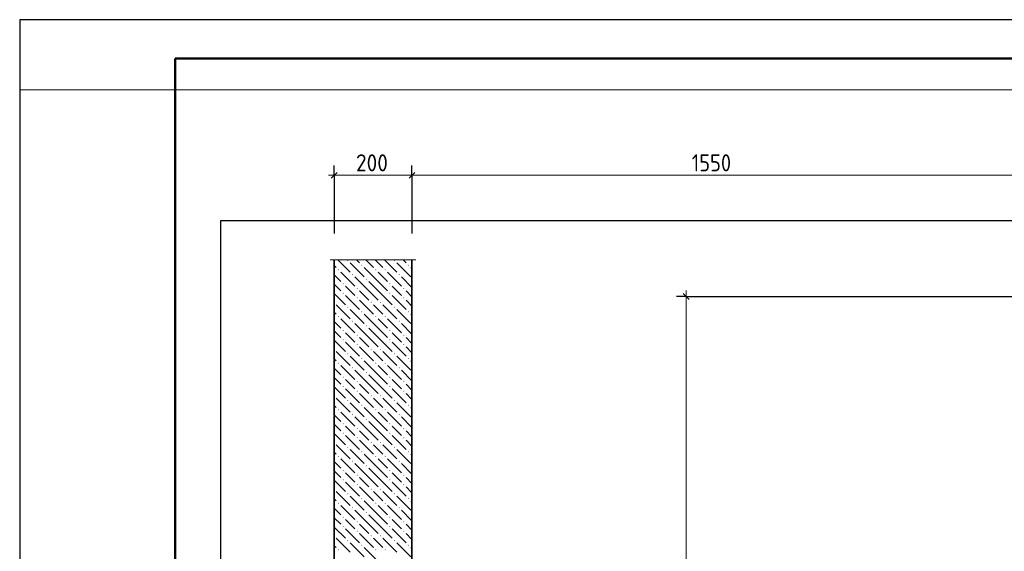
# Model space of a CAD drawing. Header units: millimetres. Extents: x 0 to 21000, y -5 to 14850.
# Tile 6 of 24: x 0 to 6333, y 11433 to 14850. Entities that reach past the tile are written whole.
import ezdxf

# ---------------------------------------------------------------- set-up
doc = ezdxf.new("R2010")
doc.units = ezdxf.units.MM
doc.layers.add('Standard', color=7, linetype='Continuous', lineweight=25)
doc.layers.add('Размерная линия_ общее', color=7, linetype='Continuous', lineweight=13)
doc.layers.add('ЖБ Стена верхний уровень', color=7, linetype='Continuous', lineweight=25, true_color=0x006e00)
doc.layers.add('Размерная выноска', color=7, linetype='Continuous')
doc.styles.add('ISOCPEUR', font='txt')

msp = doc.modelspace()

# ---------------------------------------------------------------- hatches: boundary and pattern name
at = {"layer": 'ЖБ Стена верхний уровень', "linetype": 'Continuous', "lineweight": 18, "transparency": 33554687}
for points in [[(2106.8, 13301.9), (2110, 13305.2), (2113.3, 13301.9), (2110, 13298.7)], [(2406.8, 13301.9), (2410, 13305.2), (2413.3, 13301.9), (2410, 13298.7)], [(2046.8, 13241.9), (2050, 13245.2), (2053.3, 13241.9), (2050, 13238.7)], [(2196.8, 13271.9), (2200, 13275.2), (2203.3, 13271.9), (2200, 13268.7)], [(2286.8, 13241.9), (2290, 13245.2), (2293.3, 13241.9), (2290, 13238.7)], [(2346.8, 13241.9), (2350, 13245.2), (2353.3, 13241.9), (2350, 13238.7)], [(2496.8, 13271.9), (2500, 13275.2), (2503.3, 13271.9), (2500, 13268.7)], [(2136.8, 13211.9), (2140, 13215.2), (2143.3, 13211.9), (2140, 13208.7)], [(2226.8, 13181.9), (2230, 13185.2), (2233.3, 13181.9), (2230, 13178.7)], [(2436.8, 13211.9), (2440, 13215.2), (2443.3, 13211.9), (2440, 13208.7)], [(2076.8, 13151.9), (2080, 13155.2), (2083.3, 13151.9), (2080, 13148.7)], [(2166.8, 13121.9), (2170, 13125.2), (2173.3, 13121.9), (2170, 13118.7)], [(2376.8, 13151.9), (2380, 13155.2), (2383.3, 13151.9), (2380, 13148.7)], [(2466.8, 13121.9), (2470, 13125.2), (2473.3, 13121.9), (2470, 13118.7)], [(2076.8, 13091.9), (2080, 13095.2), (2083.3, 13091.9), (2080, 13088.7)], [(2166.8, 13061.9), (2170, 13065.2), (2173.3, 13061.9), (2170, 13058.7)], [(2376.8, 13091.9), (2380, 13095.2), (2383.3, 13091.9), (2380, 13088.7)], [(2466.8, 13061.9), (2470, 13065.2), (2473.3, 13061.9), (2470, 13058.7)], [(2022.9, 13032.3), (2023.3, 13031.9), (2022.9, 13031.6)], [(2106.8, 13001.9), (2110, 13005.2), (2113.3, 13001.9), (2110, 12998.7)], [(2256.8, 13031.9), (2260, 13035.2), (2263.3, 13031.9), (2260, 13028.7)], [(2316.8, 13031.9), (2320, 13035.2), (2323.3, 13031.9), (2320, 13028.7)], [(2406.8, 13001.9), (2410, 13005.2), (2413.3, 13001.9), (2410, 12998.7)], [(2046.8, 12941.9), (2050, 12945.2), (2053.3, 12941.9), (2050, 12938.7)], [(2196.8, 12971.9), (2200, 12975.2), (2203.3, 12971.9), (2200, 12968.7)], [(2286.8, 12941.9), (2290, 12945.2), (2293.3, 12941.9), (2290, 12938.7)], [(2346.8, 12941.9), (2350, 12945.2), (2353.3, 12941.9), (2350, 12938.7)], [(2496.8, 12971.9), (2500, 12975.2), (2503.3, 12971.9), (2500, 12968.7)], [(2136.8, 12911.9), (2140, 12915.2), (2143.3, 12911.9), (2140, 12908.7)], [(2226.8, 12881.9), (2230, 12885.2), (2233.3, 12881.9), (2230, 12878.7)], [(2436.8, 12911.9), (2440, 12915.2), (2443.3, 12911.9), (2440, 12908.7)], [(2076.8, 12851.9), (2080, 12855.2), (2083.3, 12851.9), (2080, 12848.7)], [(2076.8, 12791.9), (2080, 12795.2), (2083.3, 12791.9), (2080, 12788.7)], [(2166.8, 12821.9), (2170, 12825.2), (2173.3, 12821.9), (2170, 12818.7)], [(2376.8, 12851.9), (2380, 12855.2), (2383.3, 12851.9), (2380, 12848.7)], [(2376.8, 12791.9), (2380, 12795.2), (2383.3, 12791.9), (2380, 12788.7)], [(2466.8, 12821.9), (2470, 12825.2), (2473.3, 12821.9), (2470, 12818.7)], [(2022.9, 12732.3), (2023.3, 12731.9), (2022.9, 12731.6)], [(2166.8, 12761.9), (2170, 12765.2), (2173.3, 12761.9), (2170, 12758.7)], [(2256.8, 12731.9), (2260, 12735.2), (2263.3, 12731.9), (2260, 12728.7)], [(2316.8, 12731.9), (2320, 12735.2), (2323.3, 12731.9), (2320, 12728.7)], [(2466.8, 12761.9), (2470, 12765.2), (2473.3, 12761.9), (2470, 12758.7)], [(2106.8, 12701.9), (2110, 12705.2), (2113.3, 12701.9), (2110, 12698.7)], [(2196.8, 12671.9), (2200, 12675.2), (2203.3, 12671.9), (2200, 12668.7)], [(2406.8, 12701.9), (2410, 12705.2), (2413.3, 12701.9), (2410, 12698.7)], [(2496.8, 12671.9), (2500, 12675.2), (2503.3, 12671.9), (2500, 12668.7)], [(2046.8, 12641.9), (2050, 12645.2), (2053.3, 12641.9), (2050, 12638.7)], [(2136.8, 12611.9), (2140, 12615.2), (2143.3, 12611.9), (2140, 12608.7)], [(2286.8, 12641.9), (2290, 12645.2), (2293.3, 12641.9), (2290, 12638.7)], [(2346.8, 12641.9), (2350, 12645.2), (2353.3, 12641.9), (2350, 12638.7)], [(2436.8, 12611.9), (2440, 12615.2), (2443.3, 12611.9), (2440, 12608.7)], [(2076.8, 12551.9), (2080, 12555.2), (2083.3, 12551.9), (2080, 12548.7)], [(2226.8, 12581.9), (2230, 12585.2), (2233.3, 12581.9), (2230, 12578.7)], [(2376.8, 12551.9), (2380, 12555.2), (2383.3, 12551.9), (2380, 12548.7)], [(2076.8, 12491.9), (2080, 12495.2), (2083.3, 12491.9), (2080, 12488.7)], [(2166.8, 12521.9), (2170, 12525.2), (2173.3, 12521.9), (2170, 12518.7)], [(2376.8, 12491.9), (2380, 12495.2), (2383.3, 12491.9), (2380, 12488.7)], [(2466.8, 12521.9), (2470, 12525.2), (2473.3, 12521.9), (2470, 12518.7)], [(2022.9, 12432.3), (2023.3, 12431.9), (2022.9, 12431.6)], [(2166.8, 12461.9), (2170, 12465.2), (2173.3, 12461.9), (2170, 12458.7)], [(2256.8, 12431.9), (2260, 12435.2), (2263.3, 12431.9), (2260, 12428.7)], [(2316.8, 12431.9), (2320, 12435.2), (2323.3, 12431.9), (2320, 12428.7)], [(2466.8, 12461.9), (2470, 12465.2), (2473.3, 12461.9), (2470, 12458.7)], [(2106.8, 12401.9), (2110, 12405.2), (2113.3, 12401.9), (2110, 12398.7)], [(2196.8, 12371.9), (2200, 12375.2), (2203.3, 12371.9), (2200, 12368.7)], [(2406.8, 12401.9), (2410, 12405.2), (2413.3, 12401.9), (2410, 12398.7)], [(2496.8, 12371.9), (2500, 12375.2), (2503.3, 12371.9), (2500, 12368.7)], [(2046.8, 12341.9), (2050, 12345.2), (2053.3, 12341.9), (2050, 12338.7)], [(2136.8, 12311.9), (2140, 12315.2), (2143.3, 12311.9), (2140, 12308.7)], [(2286.8, 12341.9), (2290, 12345.2), (2293.3, 12341.9), (2290, 12338.7)], [(2346.8, 12341.9), (2350, 12345.2), (2353.3, 12341.9), (2350, 12338.7)], [(2436.8, 12311.9), (2440, 12315.2), (2443.3, 12311.9), (2440, 12308.7)], [(2076.8, 12251.9), (2080, 12255.2), (2083.3, 12251.9), (2080, 12248.7)], [(2166.8, 12221.9), (2170, 12225.2), (2173.3, 12221.9), (2170, 12218.7)], [(2226.8, 12281.9), (2230, 12285.2), (2233.3, 12281.9), (2230, 12278.7)], [(2376.8, 12251.9), (2380, 12255.2), (2383.3, 12251.9), (2380, 12248.7)], [(2466.8, 12221.9), (2470, 12225.2), (2473.3, 12221.9), (2470, 12218.7)], [(2076.8, 12191.9), (2080, 12195.2), (2083.3, 12191.9), (2080, 12188.7)], [(2166.8, 12161.9), (2170, 12165.2), (2173.3, 12161.9), (2170, 12158.7)], [(2376.8, 12191.9), (2380, 12195.2), (2383.3, 12191.9), (2380, 12188.7)], [(2466.8, 12161.9), (2470, 12165.2), (2473.3, 12161.9), (2470, 12158.7)], [(2022.9, 12132.3), (2023.3, 12131.9), (2022.9, 12131.6)], [(2106.8, 12101.9), (2110, 12105.2), (2113.3, 12101.9), (2110, 12098.7)], [(2256.8, 12131.9), (2260, 12135.2), (2263.3, 12131.9), (2260, 12128.7)], [(2316.8, 12131.9), (2320, 12135.2), (2323.3, 12131.9), (2320, 12128.7)], [(2406.8, 12101.9), (2410, 12105.2), (2413.3, 12101.9), (2410, 12098.7)], [(2046.8, 12041.9), (2050, 12045.2), (2053.3, 12041.9), (2050, 12038.7)], [(2196.8, 12071.9), (2200, 12075.2), (2203.3, 12071.9), (2200, 12068.7)], [(2286.8, 12041.9), (2290, 12045.2), (2293.3, 12041.9), (2290, 12038.7)], [(2346.8, 12041.9), (2350, 12045.2), (2353.3, 12041.9), (2350, 12038.7)], [(2496.8, 12071.9), (2500, 12075.2), (2503.3, 12071.9), (2500, 12068.7)], [(2136.8, 12011.9), (2140, 12015.2), (2143.3, 12011.9), (2140, 12008.7)], [(2226.8, 11981.9), (2230, 11985.2), (2233.3, 11981.9), (2230, 11978.7)], [(2436.8, 12011.9), (2440, 12015.2), (2443.3, 12011.9), (2440, 12008.7)], [(2076.8, 11951.9), (2080, 11955.2), (2083.3, 11951.9), (2080, 11948.7)], [(2166.8, 11921.9), (2170, 11925.2), (2173.3, 11921.9), (2170, 11918.7)], [(2376.8, 11951.9), (2380, 11955.2), (2383.3, 11951.9), (2380, 11948.7)], [(2466.8, 11921.9), (2470, 11925.2), (2473.3, 11921.9), (2470, 11918.7)], [(2076.8, 11891.9), (2080, 11895.2), (2083.3, 11891.9), (2080, 11888.7)], [(2166.8, 11861.9), (2170, 11865.2), (2173.3, 11861.9), (2170, 11858.7)], [(2376.8, 11891.9), (2380, 11895.2), (2383.3, 11891.9), (2380, 11888.7)], [(2466.8, 11861.9), (2470, 11865.2), (2473.3, 11861.9), (2470, 11858.7)], [(2022.9, 11832.3), (2023.3, 11831.9), (2022.9, 11831.6)], [(2106.8, 11801.9), (2110, 11805.2), (2113.3, 11801.9), (2110, 11798.7)], [(2256.8, 11831.9), (2260, 11835.2), (2263.3, 11831.9), (2260, 11828.7)], [(2316.8, 11831.9), (2320, 11835.2), (2323.3, 11831.9), (2320, 11828.7)], [(2406.8, 11801.9), (2410, 11805.2), (2413.3, 11801.9), (2410, 11798.7)], [(2046.8, 11741.9), (2050, 11745.2), (2053.3, 11741.9), (2050, 11738.7)], [(2196.8, 11771.9), (2200, 11775.2), (2203.3, 11771.9), (2200, 11768.7)], [(2286.8, 11741.9), (2290, 11745.2), (2293.3, 11741.9), (2290, 11738.7)], [(2346.8, 11741.9), (2350, 11745.2), (2353.3, 11741.9), (2350, 11738.7)], [(2496.8, 11771.9), (2500, 11775.2), (2503.3, 11771.9), (2500, 11768.7)], [(2076.8, 11651.9), (2080, 11655.2), (2083.3, 11651.9), (2080, 11648.7)], [(2136.8, 11711.9), (2140, 11715.2), (2143.3, 11711.9), (2140, 11708.7)], [(2226.8, 11681.9), (2230, 11685.2), (2233.3, 11681.9), (2230, 11678.7)], [(2376.8, 11651.9), (2380, 11655.2), (2383.3, 11651.9), (2380, 11648.7)], [(2436.8, 11711.9), (2440, 11715.2), (2443.3, 11711.9), (2440, 11708.7)], [(2076.8, 11591.9), (2080, 11595.2), (2083.3, 11591.9), (2080, 11588.7)], [(2166.8, 11621.9), (2170, 11625.2), (2173.3, 11621.9), (2170, 11618.7)], [(2376.8, 11591.9), (2380, 11595.2), (2383.3, 11591.9), (2380, 11588.7)], [(2466.8, 11621.9), (2470, 11625.2), (2473.3, 11621.9), (2470, 11618.7)], [(2022.9, 11532.3), (2023.3, 11531.9), (2022.9, 11531.6)], [(2166.8, 11561.9), (2170, 11565.2), (2173.3, 11561.9), (2170, 11558.7)], [(2256.8, 11531.9), (2260, 11535.2), (2263.3, 11531.9), (2260, 11528.7)], [(2316.8, 11531.9), (2320, 11535.2), (2323.3, 11531.9), (2320, 11528.7)], [(2466.8, 11561.9), (2470, 11565.2), (2473.3, 11561.9), (2470, 11558.7)], [(2106.8, 11501.9), (2110, 11505.2), (2113.3, 11501.9), (2110, 11498.7)], [(2196.8, 11471.9), (2200, 11475.2), (2203.3, 11471.9), (2200, 11468.7)], [(2406.8, 11501.9), (2410, 11505.2), (2413.3, 11501.9), (2410, 11498.7)], [(2496.8, 11471.9), (2500, 11475.2), (2503.3, 11471.9), (2500, 11468.7)], [(2046.8, 11441.9), (2050, 11445.2), (2053.3, 11441.9), (2050, 11438.7)], [(2286.8, 11441.9), (2290, 11445.2), (2293.3, 11441.9), (2290, 11438.7)], [(2346.8, 11441.9), (2350, 11445.2), (2353.3, 11441.9), (2350, 11438.7)]]:
    msp.add_hatch(color=7, dxfattribs=at).paths.add_polyline_path(points, flags=16)

# ---------------------------------------------------------------- linework, layer by layer
at = {"layer": 'Standard', "color": 7, "linetype": 'Continuous', "lineweight": 25, "transparency": 33554687}
msp.add_line((1000, 14600), (1000, 529.1), dxfattribs=at)
msp.add_lwpolyline([(0, 0), (21000, 0), (21000, 14850), (0, 14850), (0, 0)], close=True, dxfattribs=at)
at = {"layer": 'Standard', "color": 7, "linetype": 'Continuous', "lineweight": 50, "transparency": 33554687}
msp.add_lwpolyline([(1000, 14600), (20750, 14600), (20750, 250), (1000, 250), (1000, 14600)], close=True, dxfattribs=at)
at = {"layer": 'Standard', "color": 7, "linetype": 'Continuous', "lineweight": 13, "transparency": 33554687}
msp.add_lwpolyline([(21000, 14400), (0, 14400), (0, -5)], dxfattribs=at)
at = {"layer": 'Standard', "color": 254, "linetype": 'Continuous', "lineweight": 25, "true_color": 0xc4c4ff, "transparency": 33554687}
msp.add_lwpolyline([(1291.4, 7560.9), (20244.7, 7560.9), (20244.7, 13556.1), (1291.4, 13556.1), (1291.4, 7560.9)], dxfattribs=at)
at = {"layer": 'ЖБ Стена верхний уровень', "color": 7, "linetype": 'Continuous', "lineweight": 35, "transparency": 33554687}
for p, q in [((2022.9, 13306.1), (2022.9, 8570.9)), ((2522.9, 8570.9), (2522.9, 13306.1))]:
    msp.add_line(p, q, dxfattribs=at)
at = {"layer": 'ЖБ Стена верхний уровень', "color": 251, "linetype": 'Continuous', "lineweight": 18, "true_color": 0x575757, "transparency": 33554687}
for p, q in [((2045.9, 13306.1), (2125, 13226.9)), ((2165.9, 13306.1), (2185, 13286.9)), ((2225.9, 13306.1), (2275, 13256.9)), ((2305, 13286.9), (2285.9, 13306.1)), ((2345.9, 13306.1), (2425, 13226.9)), ((2465.9, 13306.1), (2485, 13286.9)), ((2035, 13256.9), (2022.9, 13269)), ((2125, 13286.9), (2215, 13196.9)), ((2305, 13166.9), (2215, 13256.9)), ((2335, 13256.9), (2305, 13286.9)), ((2425, 13286.9), (2515, 13196.9)), ((2522.9, 13249), (2515, 13256.9)), ((2022.9, 13209), (2065, 13166.9)), ((2065, 13226.9), (2155, 13136.9)), ((2245, 13106.9), (2155, 13196.9)), ((2305, 13226.9), (2365, 13166.9)), ((2365, 13226.9), (2455, 13136.9)), ((2522.9, 13129), (2455, 13196.9)), ((2022.9, 13149), (2065, 13106.9)), ((2125, 13106.9), (2095, 13136.9)), ((2245, 13166.9), (2305, 13106.9)), ((2305, 13166.9), (2365, 13106.9)), ((2425, 13106.9), (2395, 13136.9)), ((2022.9, 13089), (2095, 13016.9)), ((2095, 13076.9), (2185, 12986.9)), ((2155, 13076.9), (2125, 13106.9)), ((2185, 13106.9), (2245, 13046.9)), ((2185, 13046.9), (2275, 12956.9)), ((2245, 13106.9), (2305, 13046.9)), ((2305, 13106.9), (2395, 13016.9)), ((2395, 13076.9), (2485, 12986.9)), ((2455, 13076.9), (2425, 13106.9)), ((2485, 13106.9), (2522.9, 13069)), ((2485, 13046.9), (2522.9, 13009)), ((2035, 13016.9), (2125, 12926.9)), ((2125, 12986.9), (2215, 12896.9)), ((2305, 12986.9), (2275, 13016.9)), ((2335, 12956.9), (2305, 12986.9)), ((2335, 13016.9), (2425, 12926.9)), ((2425, 12986.9), (2515, 12896.9)), ((2035, 12956.9), (2022.9, 12969)), ((2065, 12926.9), (2155, 12836.9)), ((2305, 12866.9), (2215, 12956.9)), ((2305, 12926.9), (2365, 12866.9)), ((2365, 12926.9), (2455, 12836.9)), ((2522.9, 12949), (2515, 12956.9)), ((2022.9, 12909), (2065, 12866.9)), ((2245, 12806.9), (2155, 12896.9)), ((2245, 12866.9), (2305, 12806.9)), ((2305, 12866.9), (2365, 12806.9)), ((2522.9, 12829), (2455, 12896.9)), ((2022.9, 12849), (2065, 12806.9)), ((2125, 12806.9), (2095, 12836.9)), ((2155, 12776.9), (2125, 12806.9)), ((2185, 12806.9), (2245, 12746.9)), ((2245, 12806.9), (2305, 12746.9)), ((2305, 12806.9), (2395, 12716.9)), ((2425, 12806.9), (2395, 12836.9)), ((2455, 12776.9), (2425, 12806.9)), ((2485, 12806.9), (2522.9, 12769)), ((2022.9, 12789), (2095, 12716.9)), ((2095, 12776.9), (2185, 12686.9)), ((2185, 12746.9), (2275, 12656.9)), ((2395, 12776.9), (2485, 12686.9)), ((2485, 12746.9), (2522.9, 12709)), ((2035, 12656.9), (2022.9, 12669)), ((2035, 12716.9), (2125, 12626.9)), ((2125, 12686.9), (2215, 12596.9)), ((2305, 12686.9), (2275, 12716.9)), ((2335, 12656.9), (2305, 12686.9)), ((2335, 12716.9), (2425, 12626.9)), ((2425, 12686.9), (2515, 12596.9)), ((2022.9, 12609), (2065, 12566.9)), ((2065, 12626.9), (2155, 12536.9)), ((2305, 12566.9), (2215, 12656.9)), ((2305, 12626.9), (2365, 12566.9)), ((2365, 12626.9), (2455, 12536.9)), ((2522.9, 12649), (2515, 12656.9)), ((2022.9, 12549), (2065, 12506.9)), ((2245, 12506.9), (2155, 12596.9)), ((2245, 12566.9), (2305, 12506.9)), ((2305, 12566.9), (2365, 12506.9)), ((2522.9, 12529), (2455, 12596.9)), ((2022.9, 12489), (2095, 12416.9)), ((2125, 12506.9), (2095, 12536.9)), ((2095, 12476.9), (2185, 12386.9)), ((2155, 12476.9), (2125, 12506.9)), ((2185, 12506.9), (2245, 12446.9)), ((2245, 12506.9), (2305, 12446.9)), ((2305, 12506.9), (2395, 12416.9)), ((2425, 12506.9), (2395, 12536.9)), ((2395, 12476.9), (2485, 12386.9)), ((2455, 12476.9), (2425, 12506.9)), ((2485, 12506.9), (2522.9, 12469)), ((2035, 12416.9), (2125, 12326.9)), ((2185, 12446.9), (2275, 12356.9)), ((2305, 12386.9), (2275, 12416.9)), ((2335, 12416.9), (2425, 12326.9)), ((2485, 12446.9), (2522.9, 12409)), ((2035, 12356.9), (2022.9, 12369)), ((2125, 12386.9), (2215, 12296.9)), ((2305, 12266.9), (2215, 12356.9)), ((2335, 12356.9), (2305, 12386.9)), ((2425, 12386.9), (2515, 12296.9)), ((2522.9, 12349), (2515, 12356.9)), ((2022.9, 12309), (2065, 12266.9)), ((2065, 12326.9), (2155, 12236.9)), ((2245, 12206.9), (2155, 12296.9)), ((2305, 12326.9), (2365, 12266.9)), ((2365, 12326.9), (2455, 12236.9)), ((2522.9, 12229), (2455, 12296.9)), ((2022.9, 12249), (2065, 12206.9)), ((2125, 12206.9), (2095, 12236.9)), ((2245, 12266.9), (2305, 12206.9)), ((2305, 12266.9), (2365, 12206.9)), ((2425, 12206.9), (2395, 12236.9)), ((2022.9, 12189), (2095, 12116.9)), ((2095, 12176.9), (2185, 12086.9)), ((2155, 12176.9), (2125, 12206.9)), ((2185, 12206.9), (2245, 12146.9)), ((2245, 12206.9), (2305, 12146.9)), ((2305, 12206.9), (2395, 12116.9)), ((2395, 12176.9), (2485, 12086.9)), ((2455, 12176.9), (2425, 12206.9)), ((2485, 12206.9), (2522.9, 12169)), ((2035, 12116.9), (2125, 12026.9)), ((2185, 12146.9), (2275, 12056.9)), ((2305, 12086.9), (2275, 12116.9)), ((2335, 12116.9), (2425, 12026.9)), ((2485, 12146.9), (2522.9, 12109)), ((2035, 12056.9), (2022.9, 12069)), ((2125, 12086.9), (2215, 11996.9)), ((2305, 11966.9), (2215, 12056.9)), ((2335, 12056.9), (2305, 12086.9)), ((2425, 12086.9), (2515, 11996.9)), ((2522.9, 12049), (2515, 12056.9)), ((2022.9, 12009), (2065, 11966.9)), ((2065, 12026.9), (2155, 11936.9)), ((2245, 11906.9), (2155, 11996.9)), ((2305, 12026.9), (2365, 11966.9)), ((2365, 12026.9), (2455, 11936.9)), ((2522.9, 11929), (2455, 11996.9)), ((2022.9, 11949), (2065, 11906.9)), ((2125, 11906.9), (2095, 11936.9)), ((2155, 11876.9), (2125, 11906.9)), ((2185, 11906.9), (2245, 11846.9)), ((2245, 11966.9), (2305, 11906.9)), ((2245, 11906.9), (2305, 11846.9)), ((2305, 11966.9), (2365, 11906.9)), ((2305, 11906.9), (2395, 11816.9)), ((2425, 11906.9), (2395, 11936.9)), ((2455, 11876.9), (2425, 11906.9)), ((2485, 11906.9), (2522.9, 11869)), ((2022.9, 11889), (2095, 11816.9)), ((2095, 11876.9), (2185, 11786.9)), ((2185, 11846.9), (2275, 11756.9)), ((2395, 11876.9), (2485, 11786.9)), ((2485, 11846.9), (2522.9, 11809)), ((2035, 11816.9), (2125, 11726.9)), ((2125, 11786.9), (2215, 11696.9)), ((2305, 11786.9), (2275, 11816.9)), ((2335, 11756.9), (2305, 11786.9)), ((2335, 11816.9), (2425, 11726.9)), ((2425, 11786.9), (2515, 11696.9)), ((2035, 11756.9), (2022.9, 11769)), ((2065, 11726.9), (2155, 11636.9)), ((2305, 11666.9), (2215, 11756.9)), ((2305, 11726.9), (2365, 11666.9)), ((2365, 11726.9), (2455, 11636.9)), ((2522.9, 11749), (2515, 11756.9)), ((2022.9, 11709), (2065, 11666.9)), ((2245, 11606.9), (2155, 11696.9)), ((2245, 11666.9), (2305, 11606.9)), ((2305, 11666.9), (2365, 11606.9)), ((2522.9, 11629), (2455, 11696.9)), ((2022.9, 11649), (2065, 11606.9)), ((2125, 11606.9), (2095, 11636.9)), ((2155, 11576.9), (2125, 11606.9)), ((2185, 11606.9), (2245, 11546.9)), ((2245, 11606.9), (2305, 11546.9)), ((2305, 11606.9), (2395, 11516.9)), ((2425, 11606.9), (2395, 11636.9)), ((2455, 11576.9), (2425, 11606.9)), ((2485, 11606.9), (2522.9, 11569)), ((2022.9, 11589), (2095, 11516.9)), ((2095, 11576.9), (2185, 11486.9)), ((2185, 11546.9), (2275, 11456.9)), ((2395, 11576.9), (2485, 11486.9)), ((2485, 11546.9), (2522.9, 11509)), ((2035, 11456.9), (2022.9, 11469)), ((2035, 11516.9), (2125, 11426.9)), ((2125, 11486.9), (2215, 11396.9)), ((2305, 11486.9), (2275, 11516.9)), ((2335, 11456.9), (2305, 11486.9)), ((2335, 11516.9), (2425, 11426.9)), ((2425, 11486.9), (2515, 11396.9)), ((2305, 11366.9), (2215, 11456.9)), ((2522.9, 11449), (2515, 11456.9))]:
    msp.add_line(p, q, dxfattribs=at)
at = {"layer": 'Размерная выноска', "color": 7, "linetype": 'Continuous', "lineweight": 13, "transparency": 33554687}
msp.add_line((2547.9, 13306.1), (1997.9, 13306.1), dxfattribs=at)
at = {"layer": 'Размерная линия_ общее', "color": 253, "linetype": 'Continuous', "lineweight": -3, "true_color": 0xa0a0a0, "transparency": 33554687}
for p, q in [((2022.9, 13850), (2022.9, 13912.5)), ((2522.9, 13850), (2522.9, 13912.5)), ((2022.9, 13850), (2022.9, 13787.5)), ((2022.9, 13850), (2022.9, 13475.3)), ((2522.9, 13850), (2522.9, 13787.5)), ((2522.9, 13850), (2522.9, 13475.3)), ((4287.2, 13070.9), (4224.7, 13070.9)), ((4287.2, 13070.9), (4349.7, 13070.9)), ((4287.2, 13070.9), (14597.9, 13070.9))]:
    msp.add_line(p, q, dxfattribs=at)
at = {"layer": 'Размерная линия_ общее', "color": 7, "linetype": 'Continuous', "lineweight": 13, "transparency": 33554687}
for p, q in [((2022.9, 13850), (1985.4, 13850)), ((2522.9, 13850), (2022.9, 13850)), ((6397.9, 13850), (2522.9, 13850)), ((4287.2, 13070.9), (4287.2, 13108.4)), ((4287.2, 8570.9), (4287.2, 13070.9))]:
    msp.add_line(p, q, dxfattribs=at)
at = {"layer": 'Размерная линия_ общее', "color": 7, "linetype": 'Continuous', "lineweight": 25, "transparency": 33554687}
for p, q in [((2041.7, 13868.8), (2004.2, 13831.3)), ((2541.7, 13868.8), (2504.2, 13831.3)), ((4305.9, 13052.2), (4268.4, 13089.7))]:
    msp.add_line(p, q, dxfattribs=at)

# ---------------------------------------------------------------- texts
at = {"layer": 'Размерная линия_ общее', "color": 7, "linetype": 'Continuous', "lineweight": 25, "transparency": 33554687, "char_height": 110, "attachment_point": 7, "style": 'ISOCPEUR'}
for s, insert, width in [('\\W0.91;200', (2162.9, 13875), 280.994), ('\\W0.87;1550', (4322.9, 13875), 333.451)]:
    msp.add_mtext(s, dxfattribs=dict(at, insert=insert, width=width))

doc.saveas('drawing.dxf')
